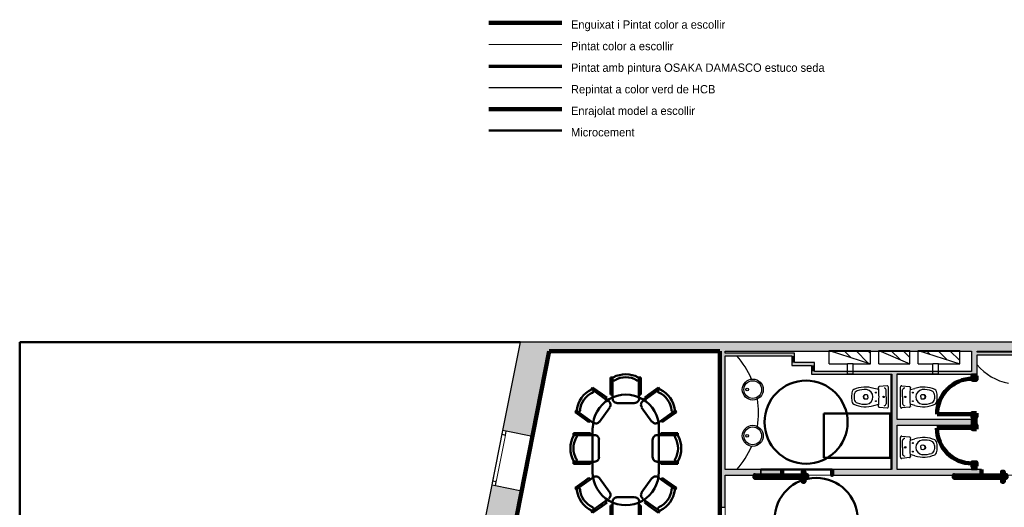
# Model space of a CAD drawing. Header units: metres. Extents: x -1 to 427, y -6 to 34.
# Tile 5 of 12: x 392 to 409, y 25 to 34. Entities that reach past the tile are written whole.
import ezdxf

# ---------------------------------------------------------------- set-up
doc = ezdxf.new("R2010")
doc.units = ezdxf.units.M
for name, pattern in [('CONTINUA', [0]), ('PUNKT', [6.35, 0, -6.35]), ('VERDECKT', [9.525, 6.35, -3.175])]:
    doc.linetypes.add(name, pattern=pattern)
for name, color, linetype, lineweight in [('3D P5 MURS', 7, 'CONTINUA', 25), ('3D P5 MURS NOUS', 7, 'CONTINUA', 25), ('LEGENDA  REVESTIMENT  text', 7, 'CONTINUA', 25), ('LEGENDA  REVESTIMENT enrajorat (Roig)', 7, 'CONTINUA', 25), ('LEGENDA  REVESTIMENT microcement  (Blau clar)', 7, 'CONTINUA', 25), ('LEGENDA  REVESTIMENT pintat (blau fosc)', 7, 'CONTINUA', 25), ('LEGENDA  REVESTIMENT pintat verd (verd)', 7, 'CONTINUA', 25), ('LEGENDA  REVESTIMENT repintat  (Groc)', 7, 'CONTINUA', 25), ('LEGENDA REVESTIMENT  enguixat i pintat (lila)', 7, 'CONTINUA', 25), ('P5  REVESTIMENT pintat (blau fosc)', 7, 'CONTINUA', 25), ('P5 ESCALA 2D', 7, 'CONTINUA', 25), ('P5 MOBLES', 7, 'CONTINUA', 25), ('P5 REVESTIMENT  enguixat i pintat (lila)', 7, 'CONTINUA', 25), ('P5 REVESTIMENT microcement  (blau clar)', 7, 'CONTINUA', 25)]:
    doc.layers.add(name, color=color, linetype=linetype, lineweight=lineweight)
doc.styles.add('Century Gothic', font='txt')
pattern_1 = [(135, (0, 0), (-0.21213203, -0.21213203), []), (135, (-0.10607, -0.10607), (-0.21213203, -0.21213203), [])]

# ---------------------------------------------------------------- blocks, each defined once
blk = doc.blocks.new('OBJETO_COMPLEJO_39')
at = {"layer": 'P5 MOBLES', "color": 202, "linetype": 'CONTINUA', "lineweight": 50, "transparency": 33554687}
for p, q in [((402.415, 27.59), (402.364, 27.59)), ((402.364, 27.59), (402.364, 27.378)), ((402.864, 27.59), (402.914, 27.59)), ((402.914, 27.59), (402.914, 27.378)), ((402.013, 27.37), (402.042, 27.408)), ((402.042, 27.408), (402.216, 27.29)), ((402.398, 27.565), (402.398, 27.209)), ((402.876, 27.209), (402.876, 27.565)), ((403.232, 27.408), (403.062, 27.29)), ((403.261, 27.37), (403.232, 27.408)), ((402.33, 27.158), (402.047, 27.366)), ((402.216, 27.29), (402.195, 27.26)), ((402.216, 27.29), (402.296, 27.23)), ((402.296, 27.23), (402.275, 27.201)), ((402.292, 27.226), (402.279, 27.205)), ((402.364, 27.378), (402.398, 27.378)), ((402.364, 27.378), (402.364, 27.281)), ((402.364, 27.281), (402.398, 27.281)), ((402.914, 27.378), (402.876, 27.378)), ((402.914, 27.281), (402.876, 27.281)), ((402.91, 27.281), (402.885, 27.281)), ((402.914, 27.378), (402.914, 27.281)), ((402.944, 27.158), (403.232, 27.366)), ((403.062, 27.29), (402.982, 27.23)), ((402.982, 27.23), (402.999, 27.201)), ((402.982, 27.226), (402.999, 27.205)), ((403.062, 27.29), (403.084, 27.26)), ((402.165, 26.79), (402.351, 27.048)), ((402.478, 27.129), (402.8, 27.129)), ((403.113, 26.79), (402.927, 27.048)), ((401.754, 27.006), (401.725, 26.964)), ((401.725, 26.964), (401.894, 26.841)), ((401.767, 26.976), (402.051, 26.769)), ((401.894, 26.841), (401.915, 26.87)), ((403.511, 26.976), (403.223, 26.769)), ((403.384, 26.841), (403.363, 26.87)), ((403.554, 26.964), (403.384, 26.841)), ((403.524, 27.006), (403.554, 26.964)), ((401.894, 26.841), (401.975, 26.782)), ((401.975, 26.782), (401.996, 26.811)), ((402.038, 26.68), (402.038, 25.88)), ((403.236, 25.88), (403.236, 26.68)), ((403.3, 26.782), (403.283, 26.811)), ((403.384, 26.841), (403.3, 26.782)), ((401.695, 26.532), (401.695, 26.583)), ((401.695, 26.583), (401.903, 26.583)), ((402.076, 26.549), (401.721, 26.549)), ((401.903, 26.583), (401.903, 26.549)), ((401.903, 26.583), (402.004, 26.583)), ((402.004, 26.583), (402.004, 26.549)), ((402.004, 26.578), (402.004, 26.553)), ((403.202, 26.549), (403.554, 26.549)), ((403.372, 26.583), (403.274, 26.583)), ((403.274, 26.583), (403.274, 26.549)), ((403.274, 26.578), (403.274, 26.553)), ((403.372, 26.583), (403.372, 26.549)), ((403.583, 26.583), (403.372, 26.583)), ((403.583, 26.532), (403.583, 26.583)), ((402.152, 26.147), (402.152, 26.468)), ((403.122, 26.147), (403.122, 26.468)), ((401.695, 26.083), (401.695, 26.032)), ((401.695, 26.032), (401.903, 26.032)), ((401.721, 26.066), (402.076, 26.066)), ((401.903, 26.032), (401.903, 26.066)), ((401.903, 26.032), (402.004, 26.032)), ((402.004, 26.032), (402.004, 26.066)), ((403.554, 26.066), (403.202, 26.066)), ((403.274, 26.032), (403.274, 26.066)), ((403.372, 26.032), (403.274, 26.032)), ((403.372, 26.032), (403.372, 26.066)), ((403.583, 26.032), (403.372, 26.032)), ((403.583, 26.083), (403.583, 26.032)), ((401.725, 25.596), (401.894, 25.719)), ((401.767, 25.584), (402.051, 25.787)), ((401.894, 25.719), (401.975, 25.778)), ((401.894, 25.719), (401.915, 25.689)), ((401.975, 25.778), (401.996, 25.749)), ((402.165, 25.77), (402.351, 25.512)), ((403.113, 25.77), (402.927, 25.512)), ((403.511, 25.584), (403.223, 25.787)), ((403.3, 25.778), (403.283, 25.749)), ((403.384, 25.719), (403.3, 25.778)), ((403.384, 25.719), (403.363, 25.689)), ((403.554, 25.596), (403.384, 25.719)), ((401.754, 25.554), (401.725, 25.596)), ((403.524, 25.554), (403.554, 25.596)), ((402.042, 25.148), (402.216, 25.27)), ((402.33, 25.397), (402.047, 25.194)), ((402.216, 25.27), (402.195, 25.3)), ((402.216, 25.27), (402.296, 25.33)), ((402.296, 25.33), (402.275, 25.359)), ((402.292, 25.334), (402.279, 25.355)), ((402.364, 25.177), (402.364, 25.279)), ((402.364, 25.279), (402.398, 25.279)), ((402.398, 24.995), (402.398, 25.346)), ((402.478, 25.427), (402.8, 25.427)), ((402.876, 25.346), (402.876, 24.995)), ((402.914, 25.279), (402.876, 25.279)), ((402.91, 25.279), (402.885, 25.279)), ((402.914, 25.177), (402.914, 25.279)), ((402.944, 25.397), (403.232, 25.194)), ((402.982, 25.33), (402.999, 25.359)), ((402.982, 25.334), (402.999, 25.355)), ((403.062, 25.27), (402.982, 25.33)), ((403.062, 25.27), (403.084, 25.3)), ((403.232, 25.148), (403.062, 25.27)), ((402.013, 25.19), (402.042, 25.148)), ((402.364, 25.177), (402.398, 25.177)), ((402.364, 24.97), (402.364, 25.177)), ((402.914, 25.177), (402.876, 25.177)), ((402.914, 24.97), (402.914, 25.177)), ((403.261, 25.19), (403.232, 25.148)), ((402.415, 24.97), (402.364, 24.97)), ((402.864, 24.97), (402.914, 24.97))]:
    blk.add_line(p, q, dxfattribs=at)
for points in [[(402.414, 27.595), (402.411, 27.592), (402.407, 27.59), (402.405, 27.586), (402.402, 27.583), (402.4, 27.579), (402.399, 27.575), (402.398, 27.571), (402.398, 27.567), (402.398, 27.562), (402.399, 27.558), (402.4, 27.554), (402.402, 27.551), (402.405, 27.547), (402.408, 27.544), (402.411, 27.541), (402.414, 27.539), (402.418, 27.537), (402.422, 27.536), (402.427, 27.535), (402.431, 27.535), (402.435, 27.535), (402.439, 27.536), (402.443, 27.538), (402.447, 27.54)], [(402.832, 27.54), (402.835, 27.538), (402.839, 27.536), (402.843, 27.536), (402.847, 27.535), (402.852, 27.535), (402.856, 27.536), (402.86, 27.537), (402.864, 27.539), (402.867, 27.541), (402.871, 27.544), (402.873, 27.547), (402.876, 27.55), (402.878, 27.554), (402.879, 27.558), (402.88, 27.562), (402.88, 27.566), (402.88, 27.57), (402.88, 27.575), (402.878, 27.578), (402.876, 27.582), (402.874, 27.586), (402.871, 27.589), (402.868, 27.592), (402.865, 27.594)], [(402.04, 27.314), (402.044, 27.316), (402.047, 27.318), (402.05, 27.321), (402.053, 27.324), (402.055, 27.327), (402.057, 27.331), (402.059, 27.335), (402.06, 27.339), (402.06, 27.343), (402.06, 27.348), (402.059, 27.352), (402.057, 27.356), (402.055, 27.359), (402.053, 27.363), (402.05, 27.366), (402.047, 27.369), (402.044, 27.371), (402.04, 27.373), (402.036, 27.374), (402.032, 27.375), (402.028, 27.375), (402.023, 27.375), (402.019, 27.374), (402.015, 27.372)], [(402.402, 27.211), (402.404, 27.195), (402.408, 27.181), (402.415, 27.167), (402.425, 27.156), (402.437, 27.146), (402.45, 27.139), (402.465, 27.134), (402.48, 27.133)], [(402.802, 27.133), (402.818, 27.134), (402.833, 27.139), (402.846, 27.146), (402.858, 27.156), (402.867, 27.167), (402.874, 27.181), (402.879, 27.195), (402.88, 27.211)], [(403.264, 27.372), (403.26, 27.374), (403.256, 27.375), (403.252, 27.375), (403.248, 27.375), (403.244, 27.374), (403.24, 27.373), (403.236, 27.371), (403.232, 27.369), (403.229, 27.366), (403.226, 27.363), (403.224, 27.359), (403.222, 27.356), (403.221, 27.352), (403.22, 27.348), (403.22, 27.343), (403.22, 27.339), (403.221, 27.335), (403.222, 27.331), (403.224, 27.327), (403.226, 27.324), (403.229, 27.321), (403.232, 27.318), (403.236, 27.316), (403.24, 27.314)], [(402.35, 27.052), (402.358, 27.066), (402.363, 27.08), (402.365, 27.095), (402.364, 27.11), (402.36, 27.125), (402.353, 27.139), (402.344, 27.151), (402.332, 27.161)], [(402.948, 27.161), (402.936, 27.151), (402.926, 27.139), (402.92, 27.125), (402.916, 27.11), (402.915, 27.095), (402.917, 27.08), (402.922, 27.066), (402.93, 27.052)], [(401.755, 27.008), (401.755, 27.004), (401.755, 27), (401.756, 26.996), (401.758, 26.992), (401.76, 26.988), (401.762, 26.985), (401.765, 26.982), (401.768, 26.979), (401.772, 26.977), (401.776, 26.975), (401.78, 26.974), (401.784, 26.973), (401.788, 26.973), (401.792, 26.973), (401.797, 26.974), (401.801, 26.976), (401.804, 26.978), (401.808, 26.981), (401.811, 26.984), (401.813, 26.987), (401.815, 26.991), (401.817, 26.995), (401.818, 26.999), (401.818, 27.003)], [(403.465, 27.003), (403.466, 26.999), (403.467, 26.995), (403.468, 26.991), (403.471, 26.987), (403.473, 26.984), (403.476, 26.981), (403.479, 26.978), (403.483, 26.976), (403.487, 26.974), (403.491, 26.973), (403.496, 26.973), (403.5, 26.973), (403.504, 26.974), (403.508, 26.975), (403.512, 26.977), (403.515, 26.979), (403.519, 26.982), (403.522, 26.985), (403.524, 26.988), (403.526, 26.992), (403.527, 26.996), (403.528, 27), (403.529, 27.004), (403.529, 27.008)], [(402.054, 26.776), (402.068, 26.768), (402.083, 26.763), (402.098, 26.761), (402.113, 26.762), (402.127, 26.766), (402.141, 26.773), (402.153, 26.782), (402.164, 26.794)], [(403.116, 26.794), (403.126, 26.782), (403.139, 26.773), (403.152, 26.766), (403.167, 26.762), (403.182, 26.761), (403.197, 26.763), (403.211, 26.768), (403.225, 26.776)], [(401.75, 26.505), (401.752, 26.509), (401.754, 26.513), (401.755, 26.517), (401.755, 26.521), (401.755, 26.525), (401.754, 26.529), (401.753, 26.533), (401.751, 26.537), (401.749, 26.541), (401.746, 26.544), (401.743, 26.547), (401.74, 26.549), (401.736, 26.551), (401.732, 26.552), (401.728, 26.553), (401.724, 26.554), (401.72, 26.554), (401.716, 26.553), (401.712, 26.552), (401.708, 26.55), (401.704, 26.548), (401.701, 26.545), (401.698, 26.542), (401.696, 26.538)], [(402.157, 26.471), (402.156, 26.487), (402.151, 26.502), (402.144, 26.515), (402.134, 26.527), (402.123, 26.536), (402.109, 26.543), (402.095, 26.548), (402.079, 26.55)], [(403.205, 26.55), (403.189, 26.548), (403.174, 26.543), (403.161, 26.536), (403.15, 26.527), (403.14, 26.515), (403.133, 26.502), (403.128, 26.487), (403.127, 26.471)], [(403.588, 26.538), (403.585, 26.542), (403.583, 26.545), (403.579, 26.548), (403.576, 26.55), (403.572, 26.552), (403.568, 26.553), (403.564, 26.554), (403.56, 26.554), (403.556, 26.553), (403.551, 26.552), (403.548, 26.551), (403.544, 26.549), (403.54, 26.547), (403.537, 26.544), (403.535, 26.541), (403.532, 26.537), (403.531, 26.533), (403.53, 26.529), (403.529, 26.525), (403.529, 26.521), (403.529, 26.517), (403.53, 26.513), (403.532, 26.509), (403.534, 26.505)], [(402.079, 26.071), (402.095, 26.073), (402.109, 26.077), (402.123, 26.085), (402.134, 26.094), (402.144, 26.106), (402.151, 26.119), (402.156, 26.134), (402.157, 26.15)], [(403.127, 26.15), (403.128, 26.134), (403.133, 26.119), (403.14, 26.106), (403.15, 26.094), (403.161, 26.085), (403.174, 26.077), (403.189, 26.073), (403.205, 26.071)], [(401.695, 26.088), (401.698, 26.084), (401.701, 26.081), (401.704, 26.078), (401.707, 26.076), (401.711, 26.074), (401.715, 26.072), (401.719, 26.071), (401.723, 26.071), (401.728, 26.071), (401.732, 26.072), (401.736, 26.074), (401.739, 26.076), (401.743, 26.078), (401.746, 26.081), (401.749, 26.084), (401.751, 26.088), (401.753, 26.092), (401.754, 26.096), (401.755, 26.1), (401.755, 26.104), (401.755, 26.108), (401.754, 26.112), (401.752, 26.116), (401.75, 26.12)], [(403.534, 26.12), (403.532, 26.116), (403.53, 26.112), (403.529, 26.108), (403.529, 26.104), (403.529, 26.1), (403.53, 26.096), (403.531, 26.092), (403.533, 26.088), (403.535, 26.084), (403.538, 26.081), (403.541, 26.078), (403.544, 26.076), (403.548, 26.074), (403.552, 26.072), (403.556, 26.071), (403.56, 26.071), (403.565, 26.071), (403.569, 26.072), (403.573, 26.074), (403.577, 26.076), (403.58, 26.078), (403.583, 26.081), (403.586, 26.084), (403.588, 26.088)], [(402.164, 25.772), (402.153, 25.784), (402.141, 25.793), (402.127, 25.8), (402.113, 25.803), (402.098, 25.804), (402.083, 25.803), (402.068, 25.798), (402.054, 25.79)], [(403.225, 25.79), (403.211, 25.798), (403.197, 25.803), (403.182, 25.804), (403.167, 25.803), (403.152, 25.8), (403.139, 25.793), (403.126, 25.784), (403.116, 25.772)], [(401.818, 25.563), (401.818, 25.567), (401.817, 25.571), (401.815, 25.575), (401.813, 25.579), (401.811, 25.582), (401.808, 25.585), (401.804, 25.588), (401.801, 25.59), (401.797, 25.591), (401.792, 25.592), (401.788, 25.593), (401.784, 25.593), (401.78, 25.592), (401.776, 25.591), (401.772, 25.589), (401.768, 25.587), (401.765, 25.584), (401.762, 25.581), (401.76, 25.578), (401.758, 25.574), (401.756, 25.57), (401.755, 25.566), (401.755, 25.562), (401.755, 25.557)], [(402.332, 25.404), (402.344, 25.415), (402.353, 25.427), (402.36, 25.441), (402.364, 25.455), (402.365, 25.47), (402.363, 25.485), (402.358, 25.5), (402.35, 25.514)], [(402.93, 25.514), (402.922, 25.5), (402.917, 25.485), (402.915, 25.47), (402.916, 25.455), (402.92, 25.441), (402.926, 25.427), (402.936, 25.415), (402.948, 25.404)], [(403.529, 25.557), (403.529, 25.562), (403.528, 25.566), (403.527, 25.57), (403.526, 25.574), (403.524, 25.578), (403.522, 25.581), (403.519, 25.584), (403.515, 25.587), (403.512, 25.589), (403.508, 25.591), (403.504, 25.592), (403.5, 25.593), (403.496, 25.593), (403.491, 25.592), (403.487, 25.591), (403.483, 25.59), (403.479, 25.588), (403.476, 25.585), (403.473, 25.582), (403.471, 25.579), (403.468, 25.575), (403.467, 25.571), (403.466, 25.567), (403.465, 25.563)], [(402.481, 25.428), (402.465, 25.426), (402.451, 25.422), (402.437, 25.414), (402.426, 25.405), (402.416, 25.393), (402.409, 25.38), (402.404, 25.365), (402.403, 25.349)], [(402.881, 25.349), (402.879, 25.365), (402.875, 25.38), (402.868, 25.393), (402.858, 25.405), (402.847, 25.414), (402.833, 25.422), (402.819, 25.426), (402.803, 25.428)], [(402.015, 25.189), (402.019, 25.188), (402.023, 25.187), (402.028, 25.186), (402.032, 25.187), (402.036, 25.187), (402.04, 25.189), (402.044, 25.19), (402.047, 25.193), (402.05, 25.196), (402.053, 25.199), (402.055, 25.202), (402.057, 25.206), (402.059, 25.21), (402.06, 25.214), (402.06, 25.218), (402.06, 25.222), (402.059, 25.227), (402.057, 25.231), (402.055, 25.234), (402.053, 25.238), (402.05, 25.241), (402.047, 25.244), (402.044, 25.246), (402.04, 25.248)], [(403.24, 25.248), (403.236, 25.246), (403.232, 25.244), (403.229, 25.241), (403.226, 25.238), (403.224, 25.234), (403.222, 25.231), (403.221, 25.227), (403.22, 25.222), (403.22, 25.218), (403.22, 25.214), (403.221, 25.21), (403.222, 25.206), (403.224, 25.202), (403.226, 25.199), (403.229, 25.196), (403.232, 25.193), (403.236, 25.19), (403.24, 25.189), (403.244, 25.187), (403.248, 25.187), (403.252, 25.186), (403.256, 25.187), (403.26, 25.188), (403.264, 25.189)], [(402.447, 25.025), (402.444, 25.027), (402.44, 25.028), (402.436, 25.029), (402.431, 25.03), (402.427, 25.03), (402.423, 25.029), (402.419, 25.028), (402.415, 25.026), (402.411, 25.024), (402.408, 25.021), (402.405, 25.018), (402.403, 25.014), (402.401, 25.011), (402.4, 25.007), (402.399, 25.002), (402.398, 24.998), (402.399, 24.994), (402.4, 24.99), (402.401, 24.986), (402.403, 24.982), (402.405, 24.978), (402.408, 24.975), (402.411, 24.973), (402.415, 24.97)], [(402.865, 24.971), (402.869, 24.973), (402.872, 24.976), (402.875, 24.979), (402.877, 24.983), (402.879, 24.986), (402.88, 24.99), (402.881, 24.994), (402.881, 24.999), (402.881, 25.003), (402.88, 25.007), (402.878, 25.011), (402.876, 25.015), (402.874, 25.018), (402.871, 25.021), (402.868, 25.024), (402.864, 25.026), (402.86, 25.028), (402.856, 25.029), (402.852, 25.03), (402.848, 25.03), (402.844, 25.029), (402.84, 25.028), (402.836, 25.027), (402.832, 25.025)]]:
    blk.add_lwpolyline(points, dxfattribs=at)
for centre, radius, start, end in [((402.641, 27.173), 0.476, 61.7023, 118.3113), ((402.641, 27.199), 0.396, 60.4539, 119.5628), ((402.227, 26.946), 0.476, 116.0323, 172.6407), ((402.206, 26.958), 0.396, 114.7831, 173.8916), ((402.643, 26.683), 0.597, 359.9253, 180.436), ((403.074, 26.958), 0.396, 6.118, 65.2272), ((403.053, 26.945), 0.476, 7.3672, 63.9757), ((402.117, 26.31), 0.476, 151.7024, 208.3107), ((402.091, 26.31), 0.396, 150.4535, 209.5624), ((403.188, 26.31), 0.396, 330.4534, 29.5621), ((403.167, 26.31), 0.476, 331.7029, 28.3112), ((402.639, 25.881), 0.597, 179.9253, 0.4359), ((402.227, 25.62), 0.476, 187.3729, 243.9815), ((402.206, 25.608), 0.396, 186.1239, 245.2332), ((403.074, 25.607), 0.396, 294.7891, 353.8978), ((403.053, 25.62), 0.476, 296.0381, 352.6464), ((402.642, 25.391), 0.476, 241.703, 298.3108), ((402.642, 25.366), 0.396, 240.4539, 299.5628)]:
    blk.add_arc(centre, radius, start, end, dxfattribs=at)

msp = doc.modelspace()

# ---------------------------------------------------------------- hatches: boundary and pattern name
at = {"layer": '3D P5 MURS', "linetype": 'CONTINUA', "lineweight": 18, "true_color": 0xa0a0a0, "transparency": 33554687}
for points in [[(400.414, 26.634), (400.953, 26.527), (401.29, 28.228), (400.73, 28.228)], [(426.846, 28.228), (401.29, 28.228), (401.259, 28.068), (426.813, 28.068)], [(404.437, 25.247), (404.437, 28.068), (404.337, 28.068), (404.337, 25.247)], [(404.437, 27.979), (405.687, 27.979), (405.687, 28.029), (404.437, 28.029)], [(405.637, 27.979), (405.637, 27.859), (405.687, 27.859), (405.687, 27.979)], [(408.987, 27.649), (408.987, 28.068), (408.887, 28.068), (408.887, 27.699), (408.887, 27.699), (408.887, 27.649)], [(408.987, 27.999), (410.457, 27.999), (410.457, 28.049), (408.987, 28.049)], [(405.637, 27.809), (406.047, 27.809), (406.047, 27.859), (405.637, 27.859)], [(405.997, 27.809), (405.997, 27.699), (406.047, 27.699), (406.047, 27.809)], [(405.997, 27.649), (408.887, 27.649), (408.887, 27.699), (405.997, 27.699)], [(407.44, 27.649), (407.44, 25.929), (407.54, 25.929), (407.54, 27.649)], [(407.54, 26.73), (408.887, 26.73), (408.887, 26.83), (407.54, 26.83)], [(404.437, 25.829), (405.077, 25.829), (405.077, 25.929), (404.437, 25.929)], [(406.366, 25.829), (409.065, 25.829), (409.065, 25.929), (406.366, 25.929)], [(400.112, 25.109), (400.651, 25.002), (400.759, 25.546), (400.219, 25.653)]]:
    msp.add_hatch(color=253, dxfattribs=at).paths.add_polyline_path(points)
at = {"layer": '3D P5 MURS NOUS', "linetype": 'CONTINUA', "lineweight": 18, "true_color": 0xa0a0a0, "transparency": 33554687}
for points in [[(408.987, 27.618), (408.987, 27.649), (408.887, 27.649), (408.887, 27.618)], [(408.987, 26.73), (408.987, 26.879), (408.887, 26.879), (408.887, 26.73)], [(408.987, 25.929), (408.987, 25.988), (408.887, 25.988), (408.887, 25.929)]]:
    msp.add_hatch(color=253, dxfattribs=at).paths.add_polyline_path(points)
at = {"layer": '3D P5 MURS NOUS', "linetype": 'CONTINUA', "lineweight": 18, "transparency": 33554687}
msp.add_hatch(color=2, dxfattribs=at).paths.add_polyline_path([(405.077, 25.829), (405.466, 25.829), (405.466, 25.929), (405.077, 25.929)])
at = {"layer": 'P5 ESCALA 2D', "lineweight": 25, "transparency": 33554687}
h = msp.add_hatch(dxfattribs=at)
h.set_pattern_fill('RAYADO_1', scale=0.1, angle=45, style=0, pattern_type=2)
h.set_pattern_definition(pattern_1)
h.paths.add_polyline_path([(407.061, 27.838), (407.061, 28.078), (406.311, 28.078)], flags=0)
h = msp.add_hatch(dxfattribs=at)
h.set_pattern_fill('RAYADO_1', scale=0.1, angle=45, style=0, pattern_type=2)
h.set_pattern_definition(pattern_1)
h.paths.add_polyline_path([(407.211, 28.078), (407.771, 27.838), (407.771, 28.078)], flags=0)
h = msp.add_hatch(dxfattribs=at)
h.set_pattern_fill('RAYADO_1', scale=0.1, angle=45, style=0, pattern_type=2)
h.set_pattern_definition(pattern_1)
h.paths.add_polyline_path([(407.921, 28.078), (408.671, 27.838), (408.671, 28.078)], flags=0)

# ---------------------------------------------------------------- linework, layer by layer
at = {"layer": '3D P5 MURS', "color": 7, "linetype": 'CONTINUA', "lineweight": 25, "transparency": 33554687}
for p, q in [((400.73, 28.228), (400.414, 26.634)), ((401.29, 28.228), (400.73, 28.228)), ((426.846, 28.228), (401.29, 28.228)), ((400.953, 26.527), (401.259, 28.068)), ((401.259, 28.068), (404.337, 28.068)), ((404.337, 28.068), (404.337, 25.247)), ((404.437, 28.029), (404.437, 28.068)), ((404.437, 28.068), (408.887, 28.068)), ((405.687, 28.029), (404.437, 28.029)), ((404.437, 25.929), (404.437, 27.979)), ((404.437, 27.979), (405.637, 27.979)), ((405.637, 27.979), (405.637, 27.859)), ((405.687, 27.979), (405.687, 28.029)), ((405.687, 27.859), (405.687, 27.979)), ((408.887, 28.068), (408.887, 27.699)), ((408.987, 28.049), (408.987, 28.068)), ((408.987, 28.068), (416.927, 28.068)), ((410.457, 28.049), (408.987, 28.049)), ((408.987, 27.649), (408.987, 27.999)), ((408.987, 27.999), (410.457, 27.999)), ((405.637, 27.859), (405.637, 27.809)), ((405.637, 27.809), (405.997, 27.809)), ((406.047, 27.859), (405.687, 27.859)), ((405.997, 27.809), (405.997, 27.699)), ((406.047, 27.809), (406.047, 27.859)), ((406.047, 27.699), (406.047, 27.809)), ((405.997, 27.699), (405.997, 27.649)), ((405.997, 27.649), (407.44, 27.649)), ((408.887, 27.699), (406.047, 27.699)), ((407.44, 27.649), (407.44, 25.929)), ((407.54, 26.83), (407.54, 27.649)), ((407.54, 27.649), (408.887, 27.649)), ((408.887, 27.649), (408.987, 27.649)), ((408.887, 26.83), (407.54, 26.83)), ((407.54, 25.929), (407.54, 26.73)), ((407.54, 26.73), (408.887, 26.73)), ((408.887, 26.73), (408.887, 26.83)), ((400.414, 26.634), (400.219, 25.653)), ((400.482, 26.62), (400.414, 26.634)), ((400.953, 26.527), (400.482, 26.62)), ((400.759, 25.546), (400.953, 26.527)), ((405.077, 25.929), (404.437, 25.929)), ((404.437, 25.247), (404.437, 25.829)), ((404.437, 25.829), (405.077, 25.829)), ((405.077, 25.829), (405.077, 25.929)), ((407.44, 25.929), (406.366, 25.929)), ((406.366, 25.929), (406.366, 25.829)), ((406.366, 25.829), (409.065, 25.829)), ((409.065, 25.929), (407.54, 25.929)), ((409.065, 25.829), (409.065, 25.929)), ((400.219, 25.653), (400.112, 25.109)), ((400.219, 25.653), (400.288, 25.639)), ((400.288, 25.639), (400.759, 25.546)), ((400.651, 25.002), (400.759, 25.546)), ((404.337, 25.247), (404.437, 25.247))]:
    msp.add_line(p, q, dxfattribs=at)
at = {"layer": '3D P5 MURS', "color": 7, "linetype": 'PUNKT', "lineweight": 25, "transparency": 33554687}
for p, q in [((400.414, 26.634), (400.219, 25.653)), ((400.288, 25.639), (400.482, 26.62)), ((400.482, 26.62), (400.414, 26.634)), ((400.219, 25.653), (400.288, 25.639))]:
    msp.add_line(p, q, dxfattribs=at)
at = {"layer": '3D P5 MURS', "color": 40, "linetype": 'CONTINUA', "lineweight": 18, "transparency": 33554687}
msp.add_lwpolyline([(400.4, 26.565), (400.233, 25.721), (400.302, 25.708), (400.469, 26.551), (400.4, 26.565)], close=True, dxfattribs=at)
at = {"layer": '3D P5 MURS', "color": 7, "linetype": 'CONTINUA', "lineweight": 25, "transparency": 33554687}
for points in [[(400.414, 26.634), (400.4, 26.565), (400.469, 26.551), (400.482, 26.62), (400.414, 26.634)], [(400.233, 25.721), (400.219, 25.653), (400.288, 25.639), (400.302, 25.708), (400.233, 25.721)]]:
    msp.add_lwpolyline(points, close=True, dxfattribs=at)
at = {"layer": '3D P5 MURS NOUS', "color": 7, "linetype": 'CONTINUA', "lineweight": 25, "transparency": 33554687}
for p, q in [((408.987, 27.649), (408.887, 27.649)), ((408.887, 27.649), (408.887, 27.618)), ((408.987, 27.618), (408.887, 27.618)), ((408.987, 27.618), (408.987, 27.649)), ((408.887, 26.879), (408.987, 26.879)), ((408.887, 26.879), (408.887, 26.73)), ((408.987, 26.73), (408.987, 26.879)), ((408.987, 26.73), (408.887, 26.73)), ((408.887, 25.988), (408.987, 25.988)), ((408.887, 25.988), (408.887, 25.929)), ((408.987, 25.929), (408.987, 25.988)), ((405.466, 25.929), (405.077, 25.929)), ((405.077, 25.929), (405.077, 25.829)), ((405.077, 25.829), (405.466, 25.829)), ((405.466, 25.929), (405.466, 25.829)), ((408.887, 25.929), (408.987, 25.929))]:
    msp.add_line(p, q, dxfattribs=at)
at = {"layer": '3D P5 MURS NOUS', "color": 240, "linetype": 'CONTINUA', "lineweight": 140, "transparency": 33554687}
for p, q in [((408.902, 26.929), (408.263, 26.929)), ((408.902, 26.68), (408.26, 26.68))]:
    msp.add_line(p, q, dxfattribs=at)
for points in [[(408.972, 27.618), (408.972, 27.548), (408.902, 27.548), (408.902, 27.618), (408.972, 27.618)], [(408.972, 26.949), (408.972, 26.879), (408.902, 26.879), (408.902, 26.949), (408.972, 26.949)], [(408.972, 26.66), (408.972, 26.73), (408.902, 26.73), (408.902, 26.66), (408.972, 26.66)], [(408.972, 25.988), (408.972, 26.058), (408.902, 26.058), (408.902, 25.988), (408.972, 25.988)], [(405.916, 25.819), (404.966, 25.819), (404.966, 25.829), (404.966, 25.779), (405.916, 25.779), (405.916, 25.829), (405.916, 25.819)], [(405.466, 25.929), (405.466, 25.879), (405.466, 25.829), (405.466, 25.879), (405.466, 25.929)], [(405.866, 25.819), (405.836, 25.819), (405.836, 25.889), (405.866, 25.889), (405.866, 25.819)], [(406.366, 25.929), (406.366, 25.879), (406.366, 25.829), (406.366, 25.879), (406.366, 25.929)], [(409.516, 25.819), (408.566, 25.819), (408.566, 25.829), (408.566, 25.779), (409.516, 25.779), (409.516, 25.829), (409.516, 25.819)], [(409.066, 25.929), (409.066, 25.879), (409.066, 25.829), (409.066, 25.879), (409.066, 25.929)], [(409.466, 25.819), (409.436, 25.819), (409.436, 25.889), (409.466, 25.889), (409.466, 25.819)], [(405.866, 25.779), (405.836, 25.779), (405.836, 25.709), (405.866, 25.709), (405.866, 25.779)], [(409.466, 25.779), (409.436, 25.779), (409.436, 25.709), (409.466, 25.709), (409.466, 25.779)]]:
    msp.add_lwpolyline(points, close=True, dxfattribs=at)
for centre, radius, start, end in [((408.902, 26.929), 0.639, 90, 180), ((408.902, 26.68), 0.642, 180, 270)]:
    msp.add_arc(centre, radius, start, end, dxfattribs=at)
at = {"layer": 'LEGENDA  REVESTIMENT enrajorat (Roig)', "color": 240, "linetype": 'CONTINUA', "lineweight": 140, "transparency": 33554687}
msp.add_line((400.168, 32.434), (401.488, 32.434), dxfattribs=at)
at = {"layer": 'LEGENDA  REVESTIMENT microcement  (Blau clar)', "color": 4, "linetype": 'CONTINUA', "lineweight": 50, "transparency": 33554687}
msp.add_line((400.168, 32.045), (401.488, 32.045), dxfattribs=at)
at = {"layer": 'LEGENDA  REVESTIMENT pintat (blau fosc)', "color": 180, "linetype": 'CONTINUA', "lineweight": 13, "transparency": 33554687}
msp.add_line((400.168, 33.6), (401.488, 33.6), dxfattribs=at)
at = {"layer": 'LEGENDA  REVESTIMENT pintat verd (verd)', "color": 100, "linetype": 'CONTINUA', "lineweight": 70, "transparency": 33554687}
msp.add_line((400.168, 33.211), (401.488, 33.211), dxfattribs=at)
at = {"layer": 'LEGENDA  REVESTIMENT repintat  (Groc)', "color": 7, "linetype": 'CONTINUA', "lineweight": 25, "transparency": 33554687}
msp.add_line((400.168, 32.823), (401.488, 32.823), dxfattribs=at)
at = {"layer": 'LEGENDA REVESTIMENT  enguixat i pintat (lila)', "color": 220, "linetype": 'CONTINUA', "lineweight": 100, "transparency": 33554687}
msp.add_line((400.168, 33.989), (401.488, 33.989), dxfattribs=at)
at = {"layer": 'P5  REVESTIMENT pintat (blau fosc)', "color": 180, "linetype": 'CONTINUA', "lineweight": 13, "transparency": 33554687}
for p, q in [((404.437, 25.829), (405.077, 25.829)), ((404.437, 25.247), (404.437, 25.829)), ((405.077, 25.829), (405.466, 25.829)), ((406.366, 25.829), (409.065, 25.829))]:
    msp.add_line(p, q, dxfattribs=at)
at = {"layer": 'P5  REVESTIMENT pintat (blau fosc)', "color": 180, "linetype": 'VERDECKT', "lineweight": 13, "transparency": 33554687}
for p, q in [((405.466, 25.829), (406.366, 25.829)), ((409.065, 25.829), (409.865, 25.829)), ((404.437, 24.307), (404.437, 25.247))]:
    msp.add_line(p, q, dxfattribs=at)
at = {"layer": 'P5 ESCALA 2D', "color": 202, "lineweight": 50, "transparency": 33554687}
for p, q in [((391.693, 28.228), (391.693, 12.929)), ((400.73, 28.228), (391.693, 28.228))]:
    msp.add_line(p, q, dxfattribs=at)
at = {"layer": 'P5 ESCALA 2D', "color": 7, "lineweight": 25, "transparency": 33554687}
for p, q in [((406.311, 27.838), (406.311, 28.078)), ((406.311, 28.078), (407.061, 28.078)), ((406.311, 28.078), (407.061, 27.838)), ((407.061, 27.838), (407.061, 28.078)), ((407.211, 28.078), (407.771, 28.078)), ((407.211, 27.838), (407.211, 28.078)), ((407.211, 28.078), (407.771, 27.838)), ((407.771, 27.838), (407.771, 28.078)), ((407.921, 27.838), (407.921, 28.078)), ((407.921, 28.078), (408.671, 28.078)), ((407.921, 28.078), (408.671, 27.838)), ((408.671, 27.838), (408.671, 28.078)), ((406.311, 27.838), (406.647, 27.838)), ((406.647, 27.649), (406.647, 27.838)), ((406.747, 27.838), (406.647, 27.838)), ((406.747, 27.649), (406.747, 27.838)), ((406.747, 27.838), (407.061, 27.838)), ((407.211, 27.838), (407.771, 27.838)), ((407.921, 27.838), (408.187, 27.838)), ((408.187, 27.649), (408.187, 27.838)), ((408.287, 27.838), (408.187, 27.838)), ((408.287, 27.649), (408.287, 27.838)), ((408.287, 27.838), (408.671, 27.838)), ((406.747, 27.649), (406.647, 27.649)), ((406.747, 27.649), (407.447, 27.649)), ((408.187, 27.649), (407.537, 27.649)), ((408.287, 27.649), (408.187, 27.649))]:
    msp.add_line(p, q, dxfattribs=at)
at = {"layer": 'P5 ESCALA 2D', "color": 7, "linetype": 'CONTINUA', "lineweight": 25, "transparency": 33554687}
for p, q in [((407.209, 27.371), (407.12, 27.392)), ((407.359, 27.439), (407.218, 27.426)), ((407.625, 27.439), (407.766, 27.426)), ((407.775, 27.371), (407.864, 27.392)), ((407.012, 27.239), (407.012, 27.265)), ((407.012, 27.239), (407.012, 27.214)), ((407.343, 27.239), (407.343, 27.365)), ((407.343, 27.239), (407.343, 27.114)), ((407.641, 27.239), (407.641, 27.365)), ((407.641, 27.239), (407.641, 27.114)), ((407.972, 27.239), (407.972, 27.265)), ((407.972, 27.239), (407.972, 27.214)), ((407.12, 27.087), (407.209, 27.108)), ((407.218, 27.053), (407.359, 27.04)), ((407.766, 27.053), (407.625, 27.04)), ((407.864, 27.087), (407.775, 27.108)), ((407.625, 26.529), (407.766, 26.516)), ((407.641, 26.329), (407.641, 26.455)), ((407.641, 26.329), (407.641, 26.204)), ((407.775, 26.461), (407.864, 26.482)), ((407.972, 26.329), (407.972, 26.355)), ((407.972, 26.329), (407.972, 26.304)), ((407.864, 26.177), (407.775, 26.198)), ((407.766, 26.143), (407.625, 26.13))]:
    msp.add_line(p, q, dxfattribs=at)
for points in [[(407.384, 27.061), (407.384, 27.239), (407.384, 27.418)], [(407.6, 27.061), (407.6, 27.239), (407.6, 27.418)], [(407.6, 26.151), (407.6, 26.329), (407.6, 26.508)]]:
    msp.add_lwpolyline(points, dxfattribs=at)
for centre, radius in [((404.934, 27.372), 0.19), ((404.934, 27.372), 0.16), ((404.834, 27.372), 0.025), ((407.159, 27.317), 0.008), ((407.296, 27.239), 0.0125), ((407.688, 27.239), 0.0125), ((407.825, 27.317), 0.008), ((407.159, 27.162), 0.008), ((407.825, 27.162), 0.008), ((404.934, 26.537), 0.19), ((404.934, 26.537), 0.16), ((404.834, 26.537), 0.025), ((407.688, 26.329), 0.0125), ((407.825, 26.407), 0.008), ((407.825, 26.252), 0.008)]:
    msp.add_circle(centre, radius, dxfattribs=at)
at = {"layer": 'P5 ESCALA 2D', "color": 7, "lineweight": 25, "transparency": 33554687}
for centre, radius, start, end in [((403.495, 26.954), 1.542, 23.1734, 41.6624), ((409.722, 28.429), 0.955, 219.681, 259.9264), ((403.495, 26.954), 1.542, 350.7731, 9.2269), ((403.495, 26.954), 1.542, 318.3376, 336.8266)]:
    msp.add_arc(centre, radius, start, end, dxfattribs=at)
at = {"layer": 'P5 ESCALA 2D', "color": 7, "linetype": 'CONTINUA', "lineweight": 25, "transparency": 33554687}
for centre, radius, start, end in [((406.964, 26.925), 0.492, 71.514, 114.6825), ((407.219, 27.411), 0.015, 94.7621, 186.9037), ((405.801, 27.239), 1.413, 5.3323, 6.9037), ((407.306, 27.361), 0.0372, 6.0407, 91.7016), ((407.362, 27.418), 0.0218, 1.3248, 96.3644), ((407.622, 27.418), 0.0218, 83.6356, 178.6752), ((407.678, 27.361), 0.0372, 88.2984, 173.9593), ((407.765, 27.411), 0.015, 353.0963, 85.2379), ((409.183, 27.239), 1.413, 173.0963, 174.6677), ((408.02, 26.925), 0.492, 65.3175, 108.486), ((407.116, 27.239), 0.397, 165.4531, 180), ((407.116, 27.239), 0.397, 180, 194.5469), ((406.78, 27.327), 0.05, 114.6825, 165.4531), ((407.116, 27.239), 0.352, 173.0722, 180), ((407.116, 27.239), 0.352, 180, 186.9278), ((406.845, 27.272), 0.08, 108.8669, 173.0722), ((406.964, 26.925), 0.447, 86.9791, 108.8669), ((406.962, 27.239), 0.0366, 105.2314, 254.7686), ((406.975, 27.239), 0.0386, 105.7788, 254.2212), ((406.977, 27.152), 0.125, 78.5881, 101.4119), ((406.972, 27.239), 0.133, 276.8934, 83.1066), ((407.002, 27.265), 0.01, 0, 90), ((407.002, 27.214), 0.01, 270, 0), ((405.801, 27.239), 1.413, 0, 5.3323), ((405.801, 27.239), 1.413, 354.6677, 0), ((409.183, 27.239), 1.413, 174.6677, 180), ((409.183, 27.239), 1.413, 180, 185.3323), ((408.012, 27.239), 0.133, 96.8934, 263.1066), ((407.982, 27.265), 0.01, 90, 180), ((407.982, 27.214), 0.01, 180, 270), ((408.007, 27.152), 0.125, 78.5881, 101.4119), ((408.02, 26.925), 0.447, 71.1331, 93.0209), ((408.009, 27.239), 0.0386, 285.7788, 74.2212), ((408.022, 27.239), 0.0366, 285.2314, 74.7686), ((408.138, 27.272), 0.08, 6.9278, 71.1331), ((407.868, 27.239), 0.352, 0, 6.9278), ((407.868, 27.239), 0.352, 353.0722, 0), ((408.204, 27.327), 0.05, 14.5469, 65.3175), ((407.868, 27.239), 0.397, 0, 14.5469), ((407.868, 27.239), 0.397, 345.4531, 0), ((406.78, 27.152), 0.05, 194.5469, 245.3175), ((406.964, 27.554), 0.492, 245.3175, 288.486), ((406.845, 27.207), 0.08, 186.9278, 251.1331), ((406.964, 27.554), 0.447, 251.1331, 273.0209), ((406.977, 27.327), 0.125, 258.5881, 281.4119), ((405.801, 27.239), 1.413, 353.0963, 354.6677), ((407.219, 27.068), 0.015, 173.0963, 265.2379), ((407.306, 27.118), 0.0372, 268.2984, 353.9593), ((407.362, 27.061), 0.0218, 263.6356, 358.6752), ((407.622, 27.061), 0.0218, 181.3248, 276.3644), ((407.678, 27.118), 0.0372, 186.0407, 271.7016), ((407.765, 27.068), 0.015, 274.7621, 6.9037), ((409.183, 27.239), 1.413, 185.3323, 186.9037), ((408.02, 27.554), 0.492, 251.514, 294.6825), ((408.007, 27.327), 0.125, 258.5881, 281.4119), ((408.02, 27.554), 0.447, 266.9791, 288.8669), ((408.138, 27.207), 0.08, 288.8669, 353.0722), ((408.204, 27.152), 0.05, 294.6825, 345.4531), ((407.622, 26.508), 0.0218, 83.6356, 178.6752), ((407.765, 26.501), 0.015, 353.0963, 85.2379), ((409.183, 26.329), 1.413, 173.0963, 174.6677), ((408.02, 26.015), 0.492, 65.3175, 108.486), ((407.678, 26.451), 0.0372, 88.2984, 173.9593), ((409.183, 26.329), 1.413, 174.6677, 180), ((409.183, 26.329), 1.413, 180, 185.3323), ((408.012, 26.329), 0.133, 96.8934, 263.1066), ((407.982, 26.355), 0.01, 90, 180), ((408.007, 26.242), 0.125, 78.5881, 101.4119), ((408.02, 26.015), 0.447, 71.1331, 93.0209), ((408.009, 26.329), 0.0386, 285.7788, 74.2212), ((408.022, 26.329), 0.0366, 285.2314, 74.7686), ((408.138, 26.362), 0.08, 6.9278, 71.1331), ((407.868, 26.329), 0.352, 0, 6.9278), ((407.868, 26.329), 0.352, 353.0722, 0), ((408.204, 26.417), 0.05, 14.5469, 65.3175), ((407.868, 26.329), 0.397, 0, 14.5469), ((407.868, 26.329), 0.397, 345.4531, 0), ((407.622, 26.151), 0.0218, 181.3248, 276.3644), ((407.678, 26.208), 0.0372, 186.0407, 271.7016), ((407.765, 26.158), 0.015, 274.7621, 6.9037), ((409.183, 26.329), 1.413, 185.3323, 186.9037), ((408.02, 26.644), 0.492, 251.514, 294.6825), ((407.982, 26.304), 0.01, 180, 270), ((408.007, 26.417), 0.125, 258.5881, 281.4119), ((408.02, 26.644), 0.447, 266.9791, 288.8669), ((408.138, 26.297), 0.08, 288.8669, 353.0722), ((408.204, 26.242), 0.05, 294.6825, 345.4531)]:
    msp.add_arc(centre, radius, start, end, dxfattribs=at)
at = {"layer": 'P5 MOBLES', "color": 202, "linetype": 'VERDECKT', "lineweight": 50, "transparency": 33554687}
msp.add_lwpolyline([(407.417, 26.941), (406.217, 26.941), (406.217, 26.141), (407.417, 26.141), (407.417, 26.941)], close=True, dxfattribs=at)
for centre in [(405.896, 26.783), (406.078, 25.029)]:
    msp.add_circle(centre, 0.75, dxfattribs=at)
at = {"layer": 'P5 REVESTIMENT  enguixat i pintat (lila)', "color": 220, "linetype": 'VERDECKT', "lineweight": 100, "transparency": 33554687}
for p, q in [((401.259, 28.068), (398.295, 13.111)), ((404.337, 28.068), (401.259, 28.068)), ((404.337, 23.419), (404.337, 28.068))]:
    msp.add_line(p, q, dxfattribs=at)
at = {"layer": 'P5 REVESTIMENT microcement  (blau clar)', "color": 4, "linetype": 'CONTINUA', "lineweight": 50, "transparency": 33554687}
for p, q in [((407.44, 27.649), (407.44, 25.929)), ((405.077, 25.929), (405.466, 25.929))]:
    msp.add_line(p, q, dxfattribs=at)
at = {"layer": 'P5 REVESTIMENT microcement  (blau clar)', "color": 4, "linetype": 'VERDECKT', "lineweight": 50, "transparency": 33554687}
msp.add_line((405.466, 25.929), (406.366, 25.929), dxfattribs=at)

# ---------------------------------------------------------------- block references
at = {"layer": 'P5 MOBLES', "color": 202, "linetype": 'CONTINUA', "lineweight": 50, "transparency": 33554687}
msp.add_blockref('OBJETO_COMPLEJO_39', (0, 0), dxfattribs=at)

# ---------------------------------------------------------------- texts
at = {"layer": 'LEGENDA  REVESTIMENT  text', "color": 7, "linetype": 'CONTINUA', "lineweight": 25, "transparency": 33554687, "char_height": 0.15, "attachment_point": 1, "style": 'Century Gothic'}
for s, insert, width in [('Enguixat\\~i\\~Pintat\\~color\\~a\\~escollir\\~\\~', (401.65, 34.035), 3.2925), ('Pintat\\~color\\~a\\~escollir', (401.65, 33.646), 2.1575), ('Pintat\\~amb\\~pintura\\~OSAKA\\~DAMASCO\\~estuco\\~seda', (401.65, 33.257), 5.21), ('Repintat\\~a\\~color\\~verd\\~de\\~HCB', (401.65, 32.868), 3.0425), ('Enrajolat\\~model\\~a\\~escollir', (401.65, 32.479), 2.6), ('Microcement', (401.65, 32.091), 1.4425)]:
    msp.add_mtext(s, dxfattribs=dict(at, insert=insert, width=width))

doc.saveas('drawing.dxf')
